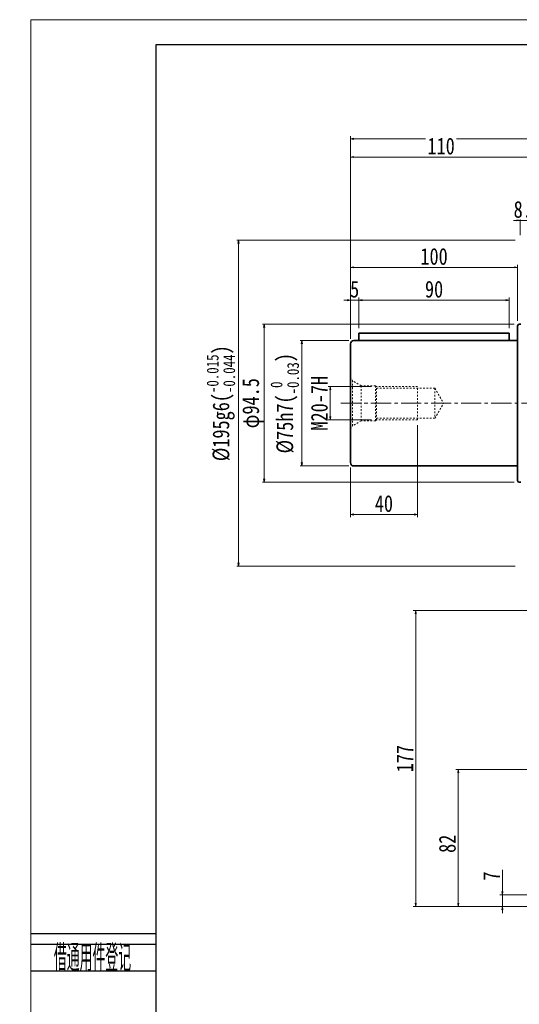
# Model space of a CAD drawing. Header units: millimetres. Extents: x -63 to 1211, y -31 to 858.
# Tile 2 of 5: x -63 to 236, y 269 to 858. Entities that reach past the tile are written whole.
import ezdxf
from ezdxf.enums import TextEntityAlignment as Align

# ---------------------------------------------------------------- set-up
doc = ezdxf.new("R2010")
doc.units = ezdxf.units.MM
doc.linetypes.add('点画线', pattern=[18, 12, -2, 2, -2])
doc.linetypes.add('虚线', pattern=[2, 1, -1])
doc.layers.add('2细线层', color=4, linetype='Continuous')
doc.layers.add('6文字层', color=3, linetype='Continuous')
for name, color, linetype, lineweight in [('中心线层', 1, '点画线', 18), ('图框_外框线', 7, 'Continuous', 18), ('尺寸线层', 3, 'Continuous', 18), ('粗实线层', 7, 'Continuous', 35), ('虚线层', 6, '虚线', 18)]:
    doc.layers.add(name, color=color, linetype=linetype, lineweight=lineweight)
doc.styles.add('PC_TEXTSTYLE', font='ISOCP.SHX', dxfattribs={"width": 0.707, "bigfont": 'GBCBIG.SHX'})
doc.styles.add('宋体', font='SimSun.ttf', dxfattribs={"width": 0.8})
doc.dimstyles.new('A水平标注$0', dxfattribs={"dimtxt": 3.5, "dimasz": 2, "dimexe": 1.5, "dimexo": 3, "dimgap": 1.1, "dimtad": 1, "dimtoh": 1, "dimdec": 4, "dimdsep": 46, "dimtxsty": '宋体', "dimblk": 'OPEN', "dimcen": 3, "dimclrd": 3, "dimclre": 3, "dimclrt": 6, "dimadec": 0, "dimazin": 0, "dimtm": 1e-09, "dimtfac": 1, "dimtdec": 4, "dimtix": 1, "dimtmove": 0, "dimatfit": 3, "dimldrblk": 'OPEN', "dimfxl": 0, "dimlwd": 13, "dimlwe": 13, "dimarcsym": 0})
doc.dimstyles.new('D直径标注φ25', dxfattribs={"dimtxt": 3.5, "dimasz": 2, "dimexe": 1, "dimexo": 3, "dimtad": 1, "dimtoh": 1, "dimdec": 1, "dimdsep": 46, "dimtxsty": '宋体', "dimblk": 'OPEN', "dimcen": 3, "dimclrd": 3, "dimclre": 3, "dimclrt": 130, "dimadec": 0, "dimazin": 0, "dimtm": 1e-09, "dimtfac": 1, "dimtdec": 1, "dimtmove": 0, "dimatfit": 0, "dimldrblk": 'OPEN', "dimfxl": 0, "dimlwd": 13, "dimlwe": 13, "dimarcsym": 0})
doc.dimstyles.new('螺孔(M8-7H)', dxfattribs={"dimtxt": 3.5, "dimasz": 2, "dimexe": 1.25, "dimexo": 3, "dimtad": 1, "dimtoh": 1, "dimdec": 4, "dimdsep": 46, "dimtxsty": '宋体', "dimblk": 'OPEN', "dimcen": 3, "dimclrd": 3, "dimclre": 3, "dimclrt": 2, "dimadec": 0, "dimazin": 0, "dimtm": 1e-09, "dimtfac": 1, "dimtdec": 4, "dimtmove": 0, "dimatfit": 3, "dimldrblk": 'OPEN', "dimfxl": 0, "dimlwd": 9, "dimlwe": 9, "dimarcsym": 0})

# ---------------------------------------------------------------- blocks, each defined once
blk = doc.blocks.new('_Open')
at = {"color": 0, "linetype": 'ByBlock', "lineweight": -2}
for p, q in [((-1, 0.17), (0, 0)), ((-1, -0.17), (0, 0)), ((0, 0), (-1, 0))]:
    blk.add_line(p, q, dxfattribs=at)
blk = doc.blocks.new('*D16')
at = {"layer": 'Defpoints', "color": 0, "transparency": 16777216}
for p in [(137.21, 666.07), (106.12, 591.07), (137.31, 591.07)]:
    blk.add_point(p, dxfattribs=at)
at = {"layer": '尺寸线层', "color": 3, "lineweight": 13, "transparency": 16777216}
for p, q in [((134.21, 666.07), (105.12, 666.07)), ((106.12, 664.07), (106.12, 593.07)), ((134.31, 591.07), (105.12, 591.07))]:
    blk.add_line(p, q, dxfattribs=at)
at = {"layer": '尺寸线层', "color": 3, "lineweight": 13, "transparency": 16777216, "xscale": 2, "yscale": 2, "zscale": 2}
for p, rotation in [((106.12, 666.07), 90), ((106.12, 591.07), 270)]:
    blk.add_blockref('_Open', p, dxfattribs=dict(at, rotation=rotation))
at = {"layer": '尺寸线层', "color": 130, "transparency": 16777216, "insert": (95.89, 628.57), "char_height": 10, "attachment_point": 5, "rotation": 90, "style": '宋体'}
blk.add_mtext('{\\A1;\\A1;%%C75h7({\\H0.707107x;\\S 0^ -0.03;})}', dxfattribs=at)
blk = doc.blocks.new('*D17')
at = {"layer": 'Defpoints', "color": 0, "transparency": 16777216}
for p in [(236.21, 675.82), (83.57, 581.32), (236.21, 581.32)]:
    blk.add_point(p, dxfattribs=at)
at = {"layer": '尺寸线层', "color": 3, "lineweight": 13, "transparency": 16777216}
for p, q in [((233.21, 675.82), (82.57, 675.82)), ((83.57, 673.82), (83.57, 583.32)), ((233.21, 581.32), (82.57, 581.32))]:
    blk.add_line(p, q, dxfattribs=at)
at = {"layer": '尺寸线层', "color": 3, "lineweight": 13, "transparency": 16777216, "xscale": 2, "yscale": 2, "zscale": 2}
for p, rotation in [((83.57, 675.82), 90), ((83.57, 581.32), 270)]:
    blk.add_blockref('_Open', p, dxfattribs=dict(at, rotation=rotation))
at = {"layer": '尺寸线层', "color": 130, "transparency": 16777216, "insert": (76.85, 628.57), "char_height": 10, "attachment_point": 5, "rotation": 90, "style": '宋体'}
blk.add_mtext('φ94.5', dxfattribs=at)
blk = doc.blocks.new('*D18')
at = {"layer": 'Defpoints', "color": 0, "transparency": 16777216}
for p in [(236.71, 726.07), (68.22, 531.07), (236.71, 531.07)]:
    blk.add_point(p, dxfattribs=at)
at = {"layer": '尺寸线层', "color": 3, "lineweight": 13, "transparency": 16777216}
for p, q in [((233.71, 726.07), (67.22, 726.07)), ((68.22, 724.07), (68.22, 533.07)), ((233.71, 531.07), (67.22, 531.07))]:
    blk.add_line(p, q, dxfattribs=at)
at = {"layer": '尺寸线层', "color": 3, "lineweight": 13, "transparency": 16777216, "xscale": 2, "yscale": 2, "zscale": 2}
for p, rotation in [((68.22, 726.07), 90), ((68.22, 531.07), 270)]:
    blk.add_blockref('_Open', p, dxfattribs=dict(at, rotation=rotation))
at = {"layer": '尺寸线层', "color": 130, "transparency": 16777216, "insert": (57.68, 628.57), "char_height": 10, "attachment_point": 5, "rotation": 90, "style": '宋体'}
blk.add_mtext('{\\A1;\\A1;%%C195g6({\\H0.707107x;\\S-0.015^ -0.044;})}', dxfattribs=at)
blk = doc.blocks.new('*D20')
at = {"layer": 'Defpoints', "color": 0, "transparency": 16777216}
for p in [(135.21, 786.73), (135.21, 664.07), (537.21, 664.07)]:
    blk.add_point(p, dxfattribs=at)
at = {"layer": '尺寸线层', "color": 3, "lineweight": 13, "transparency": 16777216}
for p, q in [((135.21, 667.07), (135.21, 788.23)), ((535.21, 786.73), (137.21, 786.73)), ((537.21, 667.07), (537.21, 788.23))]:
    blk.add_line(p, q, dxfattribs=at)
at = {"layer": '尺寸线层', "color": 3, "lineweight": 13, "transparency": 16777216, "xscale": 2, "yscale": 2, "zscale": 2, "rotation": 180}
blk.add_blockref('_Open', (135.21, 786.73), dxfattribs=at)
at = {"layer": '尺寸线层', "color": 3, "lineweight": 13, "transparency": 16777216, "xscale": 2, "yscale": 2, "zscale": 2}
blk.add_blockref('_Open', (537.21, 786.73), dxfattribs=at)
at = {"layer": '尺寸线层', "color": 6, "transparency": 16777216, "insert": (336.21, 793.23), "char_height": 10, "attachment_point": 5, "style": '宋体', "bg_fill": 3, "box_fill_scale": 1.1, "bg_fill_color": 256, "bg_fill_true_color": 13158600, "bg_fill_transparency": 0}
blk.add_mtext('402', dxfattribs=at)
blk = doc.blocks.new('*D21')
at = {"layer": 'Defpoints', "color": 0, "transparency": 16777216}
for p in [(135.21, 775.8), (245.21, 728.57), (135.21, 664.07)]:
    blk.add_point(p, dxfattribs=at)
at = {"layer": '尺寸线层', "color": 3, "lineweight": 13, "transparency": 16777216}
for p, q in [((135.21, 667.07), (135.21, 777.3)), ((245.21, 731.57), (245.21, 777.3)), ((243.21, 775.8), (137.21, 775.8))]:
    blk.add_line(p, q, dxfattribs=at)
at = {"layer": '尺寸线层', "color": 3, "lineweight": 13, "transparency": 16777216, "xscale": 2, "yscale": 2, "zscale": 2, "rotation": 180}
blk.add_blockref('_Open', (135.21, 775.8), dxfattribs=at)
at = {"layer": '尺寸线层', "color": 3, "lineweight": 13, "transparency": 16777216, "xscale": 2, "yscale": 2, "zscale": 2}
blk.add_blockref('_Open', (245.21, 775.8), dxfattribs=at)
at = {"layer": '尺寸线层', "color": 6, "transparency": 16777216, "insert": (189.44, 782.3), "char_height": 10, "attachment_point": 5, "style": '宋体', "bg_fill": 3, "box_fill_scale": 1.1, "bg_fill_color": 256, "bg_fill_true_color": 13158600, "bg_fill_transparency": 0}
blk.add_mtext('110', dxfattribs=at)
blk = doc.blocks.new('*D22')
at = {"layer": 'Defpoints', "color": 0, "transparency": 16777216}
for p in [(236.71, 726.07), (245.21, 728.57)]:
    blk.add_point(p, dxfattribs=at)
at = {"layer": '尺寸线层', "color": 3, "lineweight": 13, "transparency": 16777216}
for p, q in [((234.71, 737.92), (232.71, 737.92)), ((236.71, 729.07), (236.71, 739.42)), ((245.21, 737.92), (236.71, 737.92)), ((245.21, 731.57), (245.21, 739.42)), ((247.21, 737.92), (249.21, 737.92))]:
    blk.add_line(p, q, dxfattribs=at)
at = {"layer": '尺寸线层', "color": 3, "lineweight": 13, "transparency": 16777216, "xscale": 2, "yscale": 2, "zscale": 2}
blk.add_blockref('_Open', (236.71, 737.92), dxfattribs=at)
at = {"layer": '尺寸线层', "color": 3, "lineweight": 13, "transparency": 16777216, "xscale": 2, "yscale": 2, "zscale": 2, "rotation": 180}
blk.add_blockref('_Open', (245.21, 737.92), dxfattribs=at)
at = {"layer": '尺寸线层', "color": 6, "transparency": 16777216, "insert": (240.96, 744.42), "char_height": 10, "attachment_point": 5, "style": '宋体', "bg_fill": 3, "box_fill_scale": 1.1, "bg_fill_color": 256, "bg_fill_true_color": 13158600, "bg_fill_transparency": 0}
blk.add_mtext('8.5', dxfattribs=at)
at = {"layer": 'Defpoints', "color": 0, "transparency": 16777216}
blk.add_point((236.71, 737.92), dxfattribs=at)
blk = doc.blocks.new('*D27')
at = {"layer": 'Defpoints', "color": 0, "transparency": 16777216}
for p in [(140.21, 670.57), (135.21, 664.07)]:
    blk.add_point(p, dxfattribs=at)
at = {"layer": '尺寸线层', "color": 3, "lineweight": 13, "transparency": 16777216}
for p, q in [((133.21, 690.22), (131.21, 690.22)), ((135.21, 667.07), (135.21, 691.72)), ((140.21, 690.22), (135.21, 690.22)), ((140.21, 673.57), (140.21, 691.72)), ((142.21, 690.22), (144.21, 690.22))]:
    blk.add_line(p, q, dxfattribs=at)
at = {"layer": '尺寸线层', "color": 3, "lineweight": 13, "transparency": 16777216, "xscale": 2, "yscale": 2, "zscale": 2}
blk.add_blockref('_Open', (135.21, 690.22), dxfattribs=at)
at = {"layer": '尺寸线层', "color": 3, "lineweight": 13, "transparency": 16777216, "xscale": 2, "yscale": 2, "zscale": 2, "rotation": 180}
blk.add_blockref('_Open', (140.21, 690.22), dxfattribs=at)
at = {"layer": '尺寸线层', "color": 6, "transparency": 16777216, "insert": (137.71, 696.72), "char_height": 10, "attachment_point": 5, "style": '宋体', "bg_fill": 3, "box_fill_scale": 1.1, "bg_fill_color": 256, "bg_fill_true_color": 13158600, "bg_fill_transparency": 0}
blk.add_mtext('5', dxfattribs=at)
at = {"layer": 'Defpoints', "color": 0, "transparency": 16777216}
blk.add_point((135.21, 690.22), dxfattribs=at)
blk = doc.blocks.new('*D28')
at = {"layer": 'Defpoints', "color": 0, "transparency": 16777216}
for p in [(230.21, 690.22), (140.21, 670.57), (230.21, 670.57)]:
    blk.add_point(p, dxfattribs=at)
at = {"layer": '尺寸线层', "color": 3, "lineweight": 13, "transparency": 16777216}
for p, q in [((140.21, 673.57), (140.21, 691.72)), ((142.21, 690.22), (228.21, 690.22)), ((230.21, 673.57), (230.21, 691.72))]:
    blk.add_line(p, q, dxfattribs=at)
at = {"layer": '尺寸线层', "color": 3, "lineweight": 13, "transparency": 16777216, "xscale": 2, "yscale": 2, "zscale": 2, "rotation": 180}
blk.add_blockref('_Open', (140.21, 690.22), dxfattribs=at)
at = {"layer": '尺寸线层', "color": 3, "lineweight": 13, "transparency": 16777216, "xscale": 2, "yscale": 2, "zscale": 2}
blk.add_blockref('_Open', (230.21, 690.22), dxfattribs=at)
at = {"layer": '尺寸线层', "color": 6, "transparency": 16777216, "insert": (185.21, 696.72), "char_height": 10, "attachment_point": 5, "style": '宋体', "bg_fill": 3, "box_fill_scale": 1.1, "bg_fill_color": 256, "bg_fill_true_color": 13158600, "bg_fill_transparency": 0}
blk.add_mtext('90', dxfattribs=at)
blk = doc.blocks.new('*D29')
at = {"layer": 'Defpoints', "color": 0, "transparency": 16777216}
for p in [(135.21, 709.82), (235.21, 674.82), (135.21, 664.07)]:
    blk.add_point(p, dxfattribs=at)
at = {"layer": '尺寸线层', "color": 3, "lineweight": 13, "transparency": 16777216}
for p, q in [((135.21, 667.07), (135.21, 711.32)), ((233.21, 709.82), (137.21, 709.82)), ((235.21, 677.82), (235.21, 711.32))]:
    blk.add_line(p, q, dxfattribs=at)
at = {"layer": '尺寸线层', "color": 3, "lineweight": 13, "transparency": 16777216, "xscale": 2, "yscale": 2, "zscale": 2, "rotation": 180}
blk.add_blockref('_Open', (135.21, 709.82), dxfattribs=at)
at = {"layer": '尺寸线层', "color": 3, "lineweight": 13, "transparency": 16777216, "xscale": 2, "yscale": 2, "zscale": 2}
blk.add_blockref('_Open', (235.21, 709.82), dxfattribs=at)
at = {"layer": '尺寸线层', "color": 6, "transparency": 16777216, "insert": (185.21, 716.32), "char_height": 10, "attachment_point": 5, "style": '宋体', "bg_fill": 3, "box_fill_scale": 1.1, "bg_fill_color": 256, "bg_fill_true_color": 13158600, "bg_fill_transparency": 0}
blk.add_mtext('100', dxfattribs=at)
blk = doc.blocks.new('2344fdffg')
at = {"layer": '中心线层', "linetype": '点画线', "lineweight": 18}
blk.add_line((60.33, 0), (-5.25, 0), dxfattribs=at)
at = {"layer": '虚线层'}
for p, q in [((0, -15.65), (0, 15.65)), ((0, 15.65), (1.26, 13.47)), ((6.4, 10.5), (1.26, 13.47)), ((1.26, -13.47), (1.26, 13.47)), ((15, 10.5), (6.4, 10.5)), ((6.4, -10.5), (6.4, 10.5)), ((15.5, 10), (15, 10.5)), ((15, -10.5), (15, 10.5)), ((40, 10), (15.5, 10)), ((15.5, -10), (15.5, 10)), ((15.5, 9), (50.5, 9)), ((40, -10), (40, 10)), ((50.5, 9), (50.5, -9)), ((50.5, 9), (55.7, 0)), ((50.5, -9), (55.7, 0)), ((6.4, -10.5), (1.26, -13.47)), ((15, -10.5), (6.4, -10.5)), ((15.5, -10), (15, -10.5)), ((50.5, -9), (15.5, -9)), ((40, -10), (15.5, -10)), ((0, -15.65), (1.26, -13.47))]:
    blk.add_line(p, q, dxfattribs=at)
blk = doc.blocks.new('*D30')
at = {"layer": 'Defpoints', "color": 0, "transparency": 16777216}
for p in [(150.71, 638.57), (123.13, 618.57), (150.71, 618.57)]:
    blk.add_point(p, dxfattribs=at)
at = {"layer": '尺寸线层', "color": 3, "lineweight": 9, "transparency": 16777216}
for p, q in [((147.71, 638.57), (121.88, 638.57)), ((123.13, 636.57), (123.13, 620.57)), ((147.71, 618.57), (121.88, 618.57))]:
    blk.add_line(p, q, dxfattribs=at)
at = {"layer": '尺寸线层', "color": 3, "lineweight": 9, "transparency": 16777216, "xscale": 2, "yscale": 2, "zscale": 2}
for p, rotation in [((123.13, 638.57), 90), ((123.13, 618.57), 270)]:
    blk.add_blockref('_Open', p, dxfattribs=dict(at, rotation=rotation))
at = {"layer": '尺寸线层', "color": 2, "transparency": 16777216, "insert": (116.63, 628.57), "char_height": 10, "attachment_point": 5, "rotation": 90, "style": '宋体'}
blk.add_mtext('M20-7H', dxfattribs=at)
blk = doc.blocks.new('*D31')
at = {"layer": 'Defpoints', "color": 0, "transparency": 16777216}
for p in [(175.21, 618.57), (135.21, 593.07), (175.21, 562.03)]:
    blk.add_point(p, dxfattribs=at)
at = {"layer": '尺寸线层', "color": 3, "lineweight": 13, "transparency": 16777216}
for p, q in [((175.21, 615.57), (175.21, 560.53)), ((135.21, 590.07), (135.21, 560.53)), ((137.21, 562.03), (173.21, 562.03))]:
    blk.add_line(p, q, dxfattribs=at)
at = {"layer": '尺寸线层', "color": 3, "lineweight": 13, "transparency": 16777216, "xscale": 2, "yscale": 2, "zscale": 2, "rotation": 180}
blk.add_blockref('_Open', (135.21, 562.03), dxfattribs=at)
at = {"layer": '尺寸线层', "color": 3, "lineweight": 13, "transparency": 16777216, "xscale": 2, "yscale": 2, "zscale": 2}
blk.add_blockref('_Open', (175.21, 562.03), dxfattribs=at)
at = {"layer": '尺寸线层', "color": 6, "transparency": 16777216, "insert": (155.21, 568.53), "char_height": 10, "attachment_point": 5, "style": '宋体', "bg_fill": 3, "box_fill_scale": 1.1, "bg_fill_color": 256, "bg_fill_true_color": 13158600, "bg_fill_transparency": 0}
blk.add_mtext('40', dxfattribs=at)
blk = doc.blocks.new('*D46')
at = {"layer": 'Defpoints', "color": 0, "transparency": 16777216}
for p in [(279.06, 334.56), (226.09, 327.57), (247.01, 327.57)]:
    blk.add_point(p, dxfattribs=at)
at = {"layer": '尺寸线层', "color": 3, "lineweight": 13, "transparency": 16777216}
for p, q in [((226.09, 336.56), (226.09, 349.51)), ((276.06, 334.56), (224.59, 334.56)), ((226.09, 327.57), (226.09, 334.56)), ((244.01, 327.57), (224.59, 327.57)), ((226.09, 325.57), (226.09, 323.57))]:
    blk.add_line(p, q, dxfattribs=at)
at = {"layer": '尺寸线层', "color": 3, "lineweight": 13, "transparency": 16777216, "xscale": 2, "yscale": 2, "zscale": 2}
for p, rotation in [((226.09, 334.56), 270), ((226.09, 327.57), 90)]:
    blk.add_blockref('_Open', p, dxfattribs=dict(at, rotation=rotation))
at = {"layer": '尺寸线层', "color": 6, "transparency": 16777216, "insert": (219.59, 345.85), "char_height": 10, "attachment_point": 5, "rotation": 90, "style": '宋体', "bg_fill": 3, "box_fill_scale": 1.1, "bg_fill_color": 256, "bg_fill_true_color": 13158600, "bg_fill_transparency": 0}
blk.add_mtext('7', dxfattribs=at)
blk = doc.blocks.new('*D47')
at = {"layer": 'Defpoints', "color": 0, "transparency": 16777216}
for p in [(318.71, 409.56), (199.68, 327.57), (247.01, 327.57)]:
    blk.add_point(p, dxfattribs=at)
at = {"layer": '尺寸线层', "color": 3, "lineweight": 13, "transparency": 16777216}
for p, q in [((315.71, 409.56), (198.18, 409.56)), ((199.68, 407.56), (199.68, 329.57)), ((244.01, 327.57), (198.18, 327.57))]:
    blk.add_line(p, q, dxfattribs=at)
at = {"layer": '尺寸线层', "color": 3, "lineweight": 13, "transparency": 16777216, "xscale": 2, "yscale": 2, "zscale": 2}
for p, rotation in [((199.68, 409.56), 90), ((199.68, 327.57), 270)]:
    blk.add_blockref('_Open', p, dxfattribs=dict(at, rotation=rotation))
at = {"layer": '尺寸线层', "color": 6, "transparency": 16777216, "insert": (193.18, 365.14), "char_height": 10, "attachment_point": 5, "rotation": 90, "style": '宋体', "bg_fill": 3, "box_fill_scale": 1.1, "bg_fill_color": 256, "bg_fill_true_color": 13158600, "bg_fill_transparency": 0}
blk.add_mtext('82', dxfattribs=at)
blk = doc.blocks.new('*D50')
at = {"layer": 'Defpoints', "color": 0, "transparency": 16777216}
for p in [(246.71, 504.57), (174.23, 327.57), (247.01, 327.57)]:
    blk.add_point(p, dxfattribs=at)
at = {"layer": '尺寸线层', "color": 3, "lineweight": 13, "transparency": 16777216}
for p, q in [((243.71, 504.57), (172.73, 504.57)), ((174.23, 502.57), (174.23, 329.57)), ((244.01, 327.57), (172.73, 327.57))]:
    blk.add_line(p, q, dxfattribs=at)
at = {"layer": '尺寸线层', "color": 3, "lineweight": 13, "transparency": 16777216, "xscale": 2, "yscale": 2, "zscale": 2}
for p, rotation in [((174.23, 504.57), 90), ((174.23, 327.57), 270)]:
    blk.add_blockref('_Open', p, dxfattribs=dict(at, rotation=rotation))
at = {"layer": '尺寸线层', "color": 6, "transparency": 16777216, "insert": (167.73, 416.07), "char_height": 10, "attachment_point": 5, "rotation": 90, "style": '宋体', "bg_fill": 3, "box_fill_scale": 1.1, "bg_fill_color": 256, "bg_fill_true_color": 13158600, "bg_fill_transparency": 0}
blk.add_mtext('177', dxfattribs=at)

msp = doc.modelspace()

# ---------------------------------------------------------------- linework, layer by layer
at = {"layer": '2细线层'}
for p, q in [((-56.27688, 311.5952), (18.83718, 311.5952)), ((-56.27688, 305.17838), (18.83718, 305.17838)), ((-56.27688, 289.13632), (18.83718, 289.13632))]:
    msp.add_line(p, q, dxfattribs=at)
at = {"layer": '中心线层'}
msp.add_line((129.45948, 628.5662), (542.95948, 628.5662), dxfattribs=at)
at = {"layer": '粗实线层'}
for p, q in [((235.20948, 582.3162), (235.20948, 674.8162)), ((237.20948, 675.8162), (236.20948, 675.8162)), ((137.20948, 591.0662), (235.20948, 591.0662)), ((237.20948, 581.3162), (236.20948, 581.3162))]:
    msp.add_line(p, q, dxfattribs=at)
for centre, radius, start, end in [((236.20948, 674.8162), 1, 90.00000041, 180), ((137.20948, 593.0662), 2, 180, 270.00000098), ((236.20948, 582.3162), 1, 180, 269.99999971)]:
    msp.add_arc(centre, radius, start, end, dxfattribs=at)

# ---------------------------------------------------------------- block references
msp.add_blockref('2344fdffg', (135.20948, 628.5662), dxfattribs=at)

# ---------------------------------------------------------------- texts
at = {"layer": '6文字层', "color": 3, "style": 'PC_TEXTSTYLE', "width": 0.667}
msp.add_text('借通用件登记', height=16.042056, dxfattribs=at).set_placement((-19.12717, 297.58273), align=Align.MIDDLE)

# ---------------------------------------------------------------- dimensions: what is measured, and where the dimension line sits
at = {"layer": '尺寸线层'}
for base, p1, p2, text, override, picture, middle in [((68.22212, 531.0662), (236.70948, 726.0662), (236.70948, 531.0662), '{\\A1;\\A1;%%C195g6({\\H0.707107x;\\S-0.015^ -0.044;})}', {"dimtxt": 10, "dimgap": 1.5, "dimpost": 'φ<>', "dimtp": -0.015, "dimtm": 0.044, "dimtdec": 3, "dimtfill": 0, "dimtzin": 8}, '*D18', (57.68083, 628.5662)), ((106.12011, 591.0662), (137.20948, 666.0662), (137.31144, 591.0662), '{\\A1;\\A1;%%C75h7({\\H0.707107x;\\S 0^ -0.03;})}', {"dimtxt": 10, "dimgap": 1.5, "dimpost": 'φ<>', "dimtp": 0, "dimtm": 0.03, "dimtdec": 2, "dimtfill": 0, "dimtzin": 8}, '*D16', (95.89426, 628.5662))]:
    dim = msp.add_linear_dim(base=base, p1=p1, p2=p2, angle=270, text=text, dimstyle='D直径标注φ25', override=override, dxfattribs=at)
    dim.commit()
    dim.dimension.update_dxf_attribs({"geometry": picture, "text_midpoint": middle})
dim = msp.add_linear_dim(base=(83.57167, 581.3162), p1=(236.20948, 675.8162), p2=(236.20948, 581.3162), angle=270, dimstyle='D直径标注φ25', override={"dimtxt": 10, "dimgap": 1.5, "dimpost": 'φ<>', "dimtfill": 0}, dxfattribs=at)
dim.commit()
dim.dimension.update_dxf_attribs({"geometry": '*D17', "text_midpoint": (76.8482, 628.5662)})
dim = msp.add_linear_dim(base=(123.133, 618.5662), p1=(150.70948, 638.5662), p2=(150.70948, 618.5662), angle=270, dimstyle='螺孔(M8-7H)', override={"dimtxt": 10, "dimgap": 1.5, "dimpost": 'M<>-7H', "dimtfill": 0}, dxfattribs=at)
dim.commit()
dim.dimension.update_dxf_attribs({"geometry": '*D30', "text_midpoint": (123.133, 628.5662), "dimtype": 160})

# ---------------------------------------------------------------- next in the draw order: dimensions: what is measured, and where the dimension line sits
dim = msp.add_linear_dim(base=(135.20948, 786.72651), p1=(537.20948, 664.0662), p2=(135.20948, 664.0662), dimstyle='A水平标注$0', override={"dimtxt": 10, "dimgap": 1.5, "dimblk": 'Open', "dimtfill": 1, "dimtfillclr": 256}, dxfattribs=at)
dim.commit()
dim.dimension.update_dxf_attribs({"geometry": '*D20', "text_midpoint": (336.20948, 793.22651)})

# ---------------------------------------------------------------- next in the draw order: dimensions: what is measured, and where the dimension line sits
dim = msp.add_linear_dim(base=(135.20948, 775.79689), p1=(245.20948, 728.5662), p2=(135.20948, 664.06842), dimstyle='A水平标注$0', override={"dimtxt": 10, "dimgap": 1.5, "dimblk": 'Open', "dimtfill": 1, "dimtfillclr": 256}, dxfattribs=at)
dim.commit()
dim.dimension.update_dxf_attribs({"geometry": '*D21', "text_midpoint": (189.43757, 775.79689), "dimtype": 160})

# ---------------------------------------------------------------- next in the draw order: linework, layer by layer
at = {"layer": '粗实线层'}
for p, q in [((235.20948, 666.0662), (137.20948, 666.0662)), ((140.20948, 670.5662), (140.20948, 666.0662)), ((140.20948, 670.5662), (230.20948, 670.5662)), ((230.20948, 670.5662), (230.20948, 666.0662)), ((135.20948, 664.0662), (135.20948, 593.0662))]:
    msp.add_line(p, q, dxfattribs=at)
msp.add_arc((137.20948, 664.0662), 2, 90.00000002, 180, dxfattribs=at)

# ---------------------------------------------------------------- next in the draw order: dimensions: what is measured, and where the dimension line sits
at = {"layer": '尺寸线层'}
dim = msp.add_linear_dim(base=(236.70948, 737.92451), p1=(245.20948, 728.5662), p2=(236.70948, 726.0662), dimstyle='A水平标注$0', override={"dimtxt": 10, "dimgap": 1.5, "dimblk": 'Open', "dimtfill": 1, "dimtfillclr": 256}, dxfattribs=at)
dim.commit()
dim.dimension.update_dxf_attribs({"geometry": '*D22', "text_midpoint": (240.95948, 744.42451)})

# ---------------------------------------------------------------- next in the draw order: dimensions: what is measured, and where the dimension line sits
for base, p1, p2, picture, middle in [((135.20948, 690.22156), (140.20948, 670.5662), (135.20948, 664.0662), '*D27', (137.70948, 696.72156)), ((175.20948, 562.03475), (135.20948, 593.0662), (175.20948, 618.5662), '*D31', (155.20948, 568.53475))]:
    dim = msp.add_linear_dim(base=base, p1=p1, p2=p2, dimstyle='A水平标注$0', override={"dimtxt": 10, "dimgap": 1.5, "dimblk": 'Open', "dimtfill": 1, "dimtfillclr": 256}, dxfattribs=at)
    dim.commit()
    dim.dimension.update_dxf_attribs({"geometry": picture, "text_midpoint": middle})

# ---------------------------------------------------------------- next in the draw order: dimensions: what is measured, and where the dimension line sits
dim = msp.add_linear_dim(base=(230.20948, 690.22156), p1=(140.20948, 670.5662), p2=(230.20948, 670.5662), angle=0, dimstyle='A水平标注$0', override={"dimtxt": 10, "dimgap": 1.5, "dimblk": 'Open', "dimtfill": 1, "dimtfillclr": 256}, dxfattribs=at)
dim.commit()
dim.dimension.update_dxf_attribs({"geometry": '*D28', "text_midpoint": (185.20948, 696.72156)})

# ---------------------------------------------------------------- next in the draw order: dimensions: what is measured, and where the dimension line sits
dim = msp.add_linear_dim(base=(135.20948, 709.81602), p1=(235.20948, 674.8162), p2=(135.20948, 664.0662), dimstyle='A水平标注$0', override={"dimtxt": 10, "dimgap": 1.5, "dimblk": 'Open', "dimtfill": 1, "dimtfillclr": 256}, dxfattribs=at)
dim.commit()
dim.dimension.update_dxf_attribs({"geometry": '*D29', "text_midpoint": (185.20948, 716.31602)})

# ---------------------------------------------------------------- next in the draw order: linework, layer by layer
at = {"layer": '图框_外框线', "color": 3}
msp.add_lwpolyline([(-55.95762, -30.62171), (1200.59499, -30.62171), (1200.59499, 857.94049), (-55.95762, 857.94049)], close=True, dxfattribs=at)
at = {"layer": '图框_外框线', "color": 3, "lineweight": 25}
msp.add_lwpolyline([(18.83718, -15.66275), (1185.63603, -15.66275), (1185.63603, 842.98153), (18.83718, 842.98153)], close=True, dxfattribs=at)

# ---------------------------------------------------------------- next in the draw order: dimensions: what is measured, and where the dimension line sits
at = {"layer": '尺寸线层'}
dim = msp.add_linear_dim(base=(226.08694, 327.56619), p1=(279.05948, 334.56486), p2=(247.00948, 327.56619), angle=90, dimstyle='A水平标注$0', override={"dimtxt": 10, "dimgap": 1.5, "dimtad": 1, "dimtoh": 0, "dimdec": 1, "dimlfac": 1, "dimpost": '<>', "dimblk": 'Open', "dimse1": 0, "dimse2": 0, "dimsd1": 0, "dimsd2": 0, "dimtofl": 1, "dimtvp": 0.1, "dimtfill": 1, "dimtfillclr": 256}, dxfattribs=at)
dim.commit()
dim.dimension.update_dxf_attribs({"geometry": '*D46', "text_midpoint": (226.08694, 345.84698), "dimtype": 160})

# ---------------------------------------------------------------- next in the draw order: dimensions: what is measured, and where the dimension line sits
dim = msp.add_linear_dim(base=(199.68145, 327.56619), p1=(318.70948, 409.56486), p2=(247.00948, 327.56619), angle=90, dimstyle='A水平标注$0', override={"dimtxt": 10, "dimgap": 1.5, "dimdec": 1, "dimpost": '<>', "dimblk": 'Open', "dimtvp": 0.1, "dimtfill": 1, "dimtfillclr": 256}, dxfattribs=at)
dim.commit()
dim.dimension.update_dxf_attribs({"geometry": '*D47', "text_midpoint": (199.68145, 365.13693), "dimtype": 160})

# ---------------------------------------------------------------- next in the draw order: dimensions: what is measured, and where the dimension line sits
dim = msp.add_linear_dim(base=(174.23487, 327.56619), p1=(246.70948, 504.5662), p2=(247.00948, 327.56619), angle=90, dimstyle='A水平标注$0', override={"dimtxt": 10, "dimgap": 1.5, "dimdec": 1, "dimpost": '<>', "dimtvp": 0.1}, dxfattribs=at)
dim.commit()
dim.dimension.update_dxf_attribs({"geometry": '*D50', "text_midpoint": (167.73487, 416.06619)})

doc.saveas('drawing.dxf')
